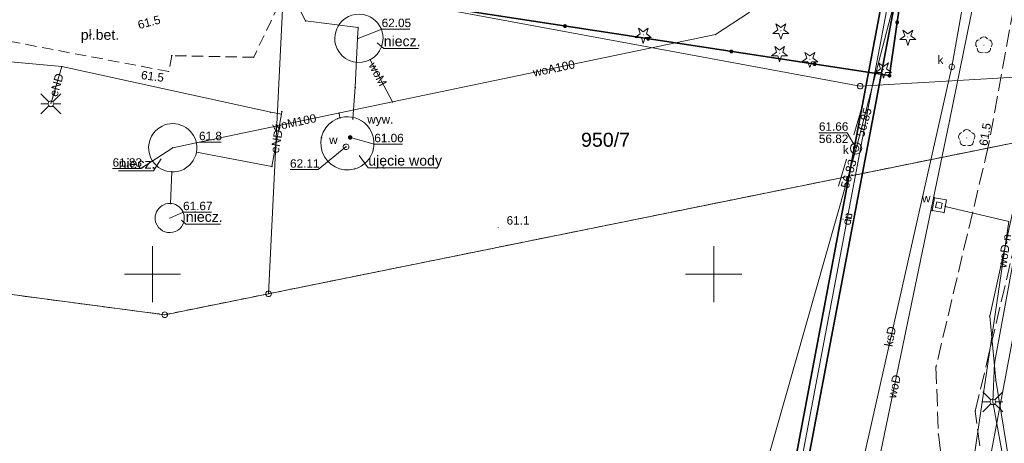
# Model space of a CAD drawing. Header units: millimetres. Extents: x 6421400 to 6424255, y 5791334 to 5793836.
# Tile 9 of 101: x 6422788 to 6422876, y 5792685 to 5792723. Entities that reach past the tile are written whole.
import ezdxf
from ezdxf.enums import TextEntityAlignment as Align

# ---------------------------------------------------------------- set-up
doc = ezdxf.new("R2010")
doc.units = ezdxf.units.MM
for name, pattern in [('PRZER1-1', [1, 0.5, -0.5]), ('PRZER2-1', [1.5, 1, -0.5]), ('PRZER3-1', [2, 1.5, -0.5])]:
    doc.linetypes.add(name, pattern=pattern)
doc.layers.get('0').update_dxf_attribs({"color": 252})
for name, color, linetype, lineweight in [('GEPPGD', 252, 'Continuous', 18), ('GESDZI', 252, 'Continuous', 18), ('GESDZI_O', 252, 'Continuous', 18), ('GESUZY', 252, 'Continuous', 18), ('GSLKOC', 252, 'Continuous', 18), ('GSLKOG', 252, 'Continuous', 25), ('GSLKOU', 252, 'Continuous', 18), ('GSPPRB', 252, 'Continuous', 18), ('GSPRDI', 252, 'Continuous', 18), ('GSPRDL', 252, 'Continuous', 18), ('GTGTXT_O', 252, 'Continuous', 18), ('GULCNP', 252, 'Continuous', 18), ('GULCNP_O', 252, 'Continuous', 18), ('GULCOI', 252, 'Continuous', 25), ('GULCOI_O', 252, 'Continuous', 25), ('GULENN', 252, 'Continuous', 18), ('GULENN_O', 252, 'Continuous', 18), ('GULKLP', 252, 'Continuous', 18), ('GULKSP', 252, 'Continuous', 18), ('GULKSP_O', 252, 'Continuous', 18), ('GULTPR', 252, 'Continuous', 18), ('GULWOP', 252, 'Continuous', 18), ('GULWOP_O', 252, 'Continuous', 18), ('GUPISL', 252, 'Continuous', 18), ('GUPKSD', 252, 'Continuous', 18), ('GUPKSD_O', 252, 'Continuous', 18), ('GUPKWZ', 252, 'Continuous', 13), ('GUPKWZ_O', 252, 'Continuous', 13), ('GUPWWZ', 252, 'Continuous', 13), ('GUPWWZ_O', 252, 'Continuous', 13), ('GUSIKP', 252, 'Continuous', 18), ('GUSKSD', 252, 'Continuous', 18), ('Ramka sekcyjna', 252, 'Continuous', 18)]:
    doc.layers.add(name, color=color, linetype=linetype, lineweight=lineweight)
for name, color, linetype in [('GSPWPN', 252, 'Continuous'), ('GSPWPN_O', 252, 'Continuous'), ('GUPESH', 252, 'Continuous'), ('GUPESH_O', 252, 'Continuous'), ('GUPKSH', 252, 'Continuous'), ('GUPKSH_O', 252, 'Continuous'), ('GUPWSH', 252, 'Continuous'), ('GUPWSH_O', 252, 'Continuous'), ('GUPWWY', 252, 'Continuous'), ('GUPWWY_O', 252, 'Continuous'), ('xref', 252, 'Continuous')]:
    doc.layers.add(name, color=color, linetype=linetype)
doc.styles.add('Arial', font='arial.ttf')

# ---------------------------------------------------------------- blocks, each defined once
blk = doc.blocks.new('GSPRDI1')
blk.add_hatch(color=0).paths.add_polyline_path([(-0.045, 0), (-0.042798, -0.013906), (-0.036406, -0.02645), (-0.02645, -0.036406), (-0.013906, -0.042798), (0, -0.045), (0.013906, -0.042798), (0.02645, -0.036406), (0.036406, -0.02645), (0.042798, -0.013906), (0.045, 0), (0.042798, 0.013906), (0.036406, 0.02645), (0.02645, 0.036406), (0.013906, 0.042798), (0, 0.045), (-0.013906, 0.042798), (-0.02645, 0.036406), (-0.036406, 0.02645), (-0.042798, 0.013906)])
at = {"color": 0}
blk.add_lwpolyline([(0.088531, -0.272471), (-0.231778, -0.713338), (-0.231778, -0.168396), (-0.750048, 0), (-0.231778, 0.168396), (-0.231778, 0.713338), (0.088531, 0.272471), (0.606801, 0.440867), (0.286493, 0), (0.606801, -0.440867)], close=True, dxfattribs=at)
blk = doc.blocks.new('GSPRDL1')
blk.add_hatch(color=0).paths.add_polyline_path([(-0.045, 0), (-0.042798, -0.013906), (-0.036406, -0.02645), (-0.02645, -0.036406), (-0.013906, -0.042798), (0, -0.045), (0.013906, -0.042798), (0.02645, -0.036406), (0.036406, -0.02645), (0.042798, -0.013906), (0.045, 0), (0.042798, 0.013906), (0.036406, 0.02645), (0.02645, 0.036406), (0.013906, 0.042798), (0, 0.045), (-0.013906, 0.042798), (-0.02645, 0.036406), (-0.036406, 0.02645), (-0.042798, 0.013906)])
at = {"color": 0}
for points in [[(-0.646351, 0.068773), (-0.677512, 0.194901), (-0.663766, 0.324092), (-0.606763, 0.440839), (-0.513345, 0.531129), (-0.394725, 0.584125), (-0.265141, 0.593465)], [(-0.134326, 0.635969), (-0.024001, 0.70458), (0.103115, 0.731429), (0.231763, 0.713292), (0.346501, 0.652348), (0.433559, 0.55591), (0.482485, 0.435555)], [(0.563333, 0.324277), (0.662679, 0.240553), (0.727494, 0.127956), (0.75, 0), (0.727494, -0.127956), (0.662679, -0.240553), (0.563333, -0.324277)], [(-0.265141, -0.593465), (-0.394725, -0.584125), (-0.513345, -0.531129), (-0.606763, -0.440839), (-0.663766, -0.324092), (-0.677512, -0.194901), (-0.646351, -0.068773)], [(0.482485, -0.435555), (0.433559, -0.55591), (0.346501, -0.652348), (0.231763, -0.713292), (0.103115, -0.731429), (-0.024001, -0.70458), (-0.134326, -0.635969)]]:
    blk.add_lwpolyline(points, dxfattribs=at)
blk = doc.blocks.new('GSLKOG2')
blk.add_hatch(color=0).paths.add_polyline_path([(0, 0.175), (-0.045293, 0.169037), (-0.0875, 0.151554), (-0.123744, 0.123744), (-0.151554, 0.0875), (-0.169037, 0.045293), (-0.175, 0), (-0.169037, -0.045293), (-0.151554, -0.0875), (-0.123744, -0.123744), (-0.0875, -0.151554), (-0.045293, -0.169037), (0, -0.175), (0.045293, -0.169037), (0.0875, -0.151554), (0.123744, -0.123744), (0.151554, -0.0875), (0.169037, -0.045293), (0.175, 0), (0.169037, 0.045293), (0.151554, 0.0875), (0.123744, 0.123744), (0.0875, 0.151554), (0.045293, 0.169037)])
blk = doc.blocks.new('GSLKOG1')
blk.add_hatch(color=0).paths.add_polyline_path([(0, 0.175), (-0.045293, 0.169037), (-0.0875, 0.151554), (-0.123744, 0.123744), (-0.151554, 0.0875), (-0.169037, 0.045293), (-0.175, 0), (-0.169037, -0.045293), (-0.151554, -0.0875), (-0.123744, -0.123744), (-0.0875, -0.151554), (-0.045293, -0.169037), (0, -0.175), (0.045293, -0.169037), (0.0875, -0.151554), (0.123744, -0.123744), (0.151554, -0.0875), (0.169037, -0.045293), (0.175, 0), (0.169037, 0.045293), (0.151554, 0.0875), (0.123744, 0.123744), (0.0875, 0.151554), (0.045293, 0.169037)])
blk = doc.blocks.new('GSPWPN1')
blk.add_hatch(color=0).paths.add_polyline_path([(0, 0.045), (-0.011647, 0.043467), (-0.0225, 0.038971), (-0.03182, 0.03182), (-0.038971, 0.0225), (-0.043467, 0.011647), (-0.045, 0), (-0.043467, -0.011647), (-0.038971, -0.0225), (-0.03182, -0.03182), (-0.0225, -0.038971), (-0.011647, -0.043467), (0, -0.045), (0.011647, -0.043467), (0.0225, -0.038971), (0.03182, -0.03182), (0.038971, -0.0225), (0.043467, -0.011647), (0.045, 0), (0.043467, 0.011647), (0.038971, 0.0225), (0.03182, 0.03182), (0.0225, 0.038971), (0.011647, 0.043467)])
blk = doc.blocks.new('GUPESH1')
blk.add_hatch(color=0).paths.add_polyline_path([(0, 0.045), (-0.011647, 0.043467), (-0.0225, 0.038971), (-0.03182, 0.03182), (-0.038971, 0.0225), (-0.043467, 0.011647), (-0.045, 0), (-0.043467, -0.011647), (-0.038971, -0.0225), (-0.03182, -0.03182), (-0.0225, -0.038971), (-0.011647, -0.043467), (0, -0.045), (0.011647, -0.043467), (0.0225, -0.038971), (0.03182, -0.03182), (0.038971, -0.0225), (0.043467, -0.011647), (0.045, 0), (0.043467, 0.011647), (0.038971, 0.0225), (0.03182, 0.03182), (0.0225, 0.038971), (0.011647, 0.043467)])
blk = doc.blocks.new('GUPWSH1')
blk.add_hatch(color=0).paths.add_polyline_path([(0, 0.045), (-0.011647, 0.043467), (-0.0225, 0.038971), (-0.03182, 0.03182), (-0.038971, 0.0225), (-0.043467, 0.011647), (-0.045, 0), (-0.043467, -0.011647), (-0.038971, -0.0225), (-0.03182, -0.03182), (-0.0225, -0.038971), (-0.011647, -0.043467), (0, -0.045), (0.011647, -0.043467), (0.0225, -0.038971), (0.03182, -0.03182), (0.038971, -0.0225), (0.043467, -0.011647), (0.045, 0), (0.043467, 0.011647), (0.038971, 0.0225), (0.03182, 0.03182), (0.0225, 0.038971), (0.011647, 0.043467)])
blk = doc.blocks.new('GUPKSH1')
blk.add_hatch(color=0).paths.add_polyline_path([(0, 0.045), (-0.011647, 0.043467), (-0.0225, 0.038971), (-0.03182, 0.03182), (-0.038971, 0.0225), (-0.043467, 0.011647), (-0.045, 0), (-0.043467, -0.011647), (-0.038971, -0.0225), (-0.03182, -0.03182), (-0.0225, -0.038971), (-0.011647, -0.043467), (0, -0.045), (0.011647, -0.043467), (0.0225, -0.038971), (0.03182, -0.03182), (0.038971, -0.0225), (0.043467, -0.011647), (0.045, 0), (0.043467, 0.011647), (0.038971, 0.0225), (0.03182, 0.03182), (0.0225, 0.038971), (0.011647, 0.043467)])
blk = doc.blocks.new('GUPWWY1')
blk.add_hatch(color=0).paths.add_polyline_path([(0, 0.2), (-0.051764, 0.193185), (-0.1, 0.173205), (-0.141421, 0.141421), (-0.173205, 0.1), (-0.193185, 0.051764), (-0.2, 0), (-0.193185, -0.051764), (-0.173205, -0.1), (-0.141421, -0.141421), (-0.1, -0.173205), (-0.051764, -0.193185), (0, -0.2), (0.051764, -0.193185), (0.1, -0.173205), (0.141421, -0.141421), (0.173205, -0.1), (0.193185, -0.051764), (0.2, 0), (0.193185, 0.051764), (0.173205, 0.1), (0.141421, 0.141421), (0.1, 0.173205), (0.051764, 0.193185)])
blk = doc.blocks.new('GUPKSD1_1')
at = {"color": 0}
blk.add_lwpolyline([(0.25, 0), (0.241481, -0.064705), (0.216506, -0.125), (0.176777, -0.176777), (0.125, -0.216506), (0.064705, -0.241481), (0, -0.25), (-0.064705, -0.241481), (-0.125, -0.216506), (-0.176777, -0.176777), (-0.216506, -0.125), (-0.241481, -0.064705), (-0.25, 0), (-0.241481, 0.064705), (-0.216506, 0.125), (-0.176777, 0.176777), (-0.125, 0.216506), (-0.064705, 0.241481), (0, 0.25), (0.064705, 0.241481), (0.125, 0.216506), (0.176777, 0.176777), (0.216506, 0.125), (0.241481, 0.064705)], close=True, dxfattribs=at)
blk = doc.blocks.new('GUPISL1_2')
at = {"color": 0}
for points in [[(-0.176777, 0.176777), (-0.883883, 0.883883)], [(0, 0.25), (0, 0.9)], [(0.176777, 0.176777), (0.883883, 0.883883)], [(-0.176777, -0.176777), (-0.883883, -0.883883)], [(0, -0.25), (0, -0.9)], [(0.176777, -0.176777), (0.883883, -0.883883)]]:
    blk.add_lwpolyline(points, dxfattribs=at)
blk.add_lwpolyline([(0.25, 0), (0.241481, -0.064705), (0.216506, -0.125), (0.176777, -0.176777), (0.125, -0.216506), (0.064705, -0.241481), (0, -0.25), (-0.064705, -0.241481), (-0.125, -0.216506), (-0.176777, -0.176777), (-0.216506, -0.125), (-0.241481, -0.064705), (-0.25, 0), (-0.241481, 0.064705), (-0.216506, 0.125), (-0.176777, 0.176777), (-0.125, 0.216506), (-0.064705, 0.241481), (0, 0.25), (0.064705, 0.241481), (0.125, 0.216506), (0.176777, 0.176777), (0.216506, 0.125), (0.241481, 0.064705)], close=True, dxfattribs=at)
blk = doc.blocks.new('GUPWWZ1_2')
at = {"color": 0}
blk.add_lwpolyline([(-0.25, 0.25), (-0.25, -0.25), (0.25, -0.25), (0.25, 0.25)], close=True, dxfattribs=at)
blk = doc.blocks.new('GUPWWZ1_1')
at = {"color": 0}
blk.add_lwpolyline([(0.25, 0), (0.241481, -0.064705), (0.216506, -0.125), (0.176777, -0.176777), (0.125, -0.216506), (0.064705, -0.241481), (0, -0.25), (-0.064705, -0.241481), (-0.125, -0.216506), (-0.176777, -0.176777), (-0.216506, -0.125), (-0.241481, -0.064705), (-0.25, 0), (-0.241481, 0.064705), (-0.216506, 0.125), (-0.176777, 0.176777), (-0.125, 0.216506), (-0.064705, 0.241481), (0, 0.25), (0.064705, 0.241481), (0.125, 0.216506), (0.176777, 0.176777), (0.216506, 0.125), (0.241481, 0.064705)], close=True, dxfattribs=at)
blk = doc.blocks.new('GUPKWZ1_1')
at = {"color": 0}
blk.add_lwpolyline([(0.25, 0), (0.241481, -0.064705), (0.216506, -0.125), (0.176777, -0.176777), (0.125, -0.216506), (0.064705, -0.241481), (0, -0.25), (-0.064705, -0.241481), (-0.125, -0.216506), (-0.176777, -0.176777), (-0.216506, -0.125), (-0.241481, -0.064705), (-0.25, 0), (-0.241481, 0.064705), (-0.216506, 0.125), (-0.176777, 0.176777), (-0.125, 0.216506), (-0.064705, 0.241481), (0, 0.25), (0.064705, 0.241481), (0.125, 0.216506), (0.176777, 0.176777), (0.216506, 0.125), (0.241481, 0.064705)], close=True, dxfattribs=at)
blk = doc.blocks.new('GSPPRB0')
at = {"color": 0, "lineweight": 18}
blk.add_lwpolyline([(-0.007955, 0.0225), (0.007955, 0.0225), (0.0225, 0.007955), (0.0225, -0.007955), (0.007955, -0.0225), (-0.007955, -0.0225), (-0.0225, -0.007955), (-0.0225, 0.007955)], close=True, dxfattribs=at)
blk = doc.blocks.new('GEPPGD1_1')
at = {"color": 0}
blk.add_lwpolyline([(0.25, 0), (0.237764, -0.077254), (0.202254, -0.146946), (0.146946, -0.202254), (0.077254, -0.237764), (0, -0.25), (-0.077254, -0.237764), (-0.146946, -0.202254), (-0.202254, -0.146946), (-0.237764, -0.077254), (-0.25, 0), (-0.237764, 0.077254), (-0.202254, 0.146946), (-0.146946, 0.202254), (-0.077254, 0.237764), (0, 0.25), (0.077254, 0.237764), (0.146946, 0.202254), (0.202254, 0.146946), (0.237764, 0.077254)], close=True, dxfattribs=at)
blk = doc.blocks.new('G$CC51CC4AD')
at = {"layer": 'GESDZI', "linetype": 'Continuous', "lineweight": 18, "elevation": 10.3}
for points in [[(6422795.341, 5792905.438), (6422908.081, 5792885.793), (6422911.194, 5792830.604), (6422917.26, 5792719.89), (6422863.06, 5792716.73), (6422822.73, 5792724.17), (6422811.63, 5792724.79), (6422810.34, 5792698.25), (6422801.082, 5792696.382), (6422784.98, 5792698.5), (6422786.28, 5792726.3), (6422688.8, 5792730.98), (6422628.77, 5792742.38), (6422626.228, 5792743.45), (6422630.461, 5792804.26), (6422635.086, 5792870.721), (6422635.545, 5792889.65), (6422641.575, 5792889.501), (6422641.844, 5792899.611), (6422635.964, 5792905.63), (6422636.303, 5792918.88), (6422638.343, 5792930.71), (6422642.952, 5792933.93)], [(6422917.26, 5792719.89), (6422810.34, 5792698.25), (6422811.63, 5792724.79), (6422822.73, 5792724.17), (6422863.06, 5792716.73)]]:
    blk.add_lwpolyline(points, close=True, dxfattribs=at)
blk.add_lwpolyline([(6422626.228, 5792743.45), (6422624.574, 5792719.673), (6422784.98, 5792698.5), (6422801.082, 5792696.382), (6422810.34, 5792698.25), (6422917.26, 5792719.89)], dxfattribs=at)
at = {"layer": 'GESUZY', "linetype": 'PRZER1-1', "lineweight": 18, "elevation": 10.18}
blk.add_lwpolyline([(6422750.482, 5792703.054), (6422711.322, 5792708.222), (6422624.574, 5792719.673), (6422626.228, 5792743.45), (6422630.461, 5792804.26), (6422635.086, 5792870.721), (6422635.545, 5792889.65), (6422641.575, 5792889.501), (6422641.844, 5792899.611), (6422635.964, 5792905.63), (6422636.303, 5792918.88), (6422638.343, 5792930.71), (6422642.952, 5792933.93), (6422691.625, 5792924.83), (6422795.341, 5792905.438), (6422908.081, 5792885.793), (6422911.194, 5792830.604), (6422917.26, 5792719.89), (6422810.34, 5792698.25), (6422801.082, 5792696.382)], close=True, dxfattribs=at)
blk.add_lwpolyline([(6422626.228, 5792743.45), (6422624.574, 5792719.673), (6422711.322, 5792708.222), (6422712.413, 5792705.057), (6422618.115, 5792689.053), (6422621.817, 5792655.984), (6422637.857, 5792648.325), (6422721.265, 5792663.539), (6422727.376, 5792636.51), (6422763.905, 5792644.301), (6422750.482, 5792703.054), (6422801.082, 5792696.382), (6422810.34, 5792698.25), (6422917.26, 5792719.89)], dxfattribs=at)
at = {"layer": 'GSLKOC', "linetype": 'PRZER2-1', "lineweight": 18, "elevation": 10.18}
blk.add_lwpolyline([(6422817.56, 5792764.08), (6422814.96, 5792762.48), (6422813.76, 5792755.3), (6422813.37, 5792745.41), (6422812.66, 5792731.54), (6422811.23, 5792723.95), (6422809.01, 5792719.3), (6422801.72, 5792719.45), (6422801.45, 5792718.03), (6422780.58, 5792722), (6422779.96, 5792730.27), (6422778.98, 5792743.41), (6422777.92, 5792759.3), (6422778.16, 5792768.49), (6422778.91, 5792775.63)], dxfattribs=at)
at = {"layer": 'GSLKOG', "linetype": 'Continuous', "lineweight": 35, "elevation": 10.18}
for points in [[(6422865.67, 5792717.67), (6422822.66, 5792724.23), (6422830.52, 5792764.24), (6422845.2, 5792761.67)], [(6422849.27, 5792760.88), (6422871.3, 5792756.85), (6422865.67, 5792717.67)]]:
    blk.add_lwpolyline(points, dxfattribs=at)
at = {"layer": 'GSLKOU', "linetype": 'PRZER3-1', "lineweight": 18, "elevation": 10.18}
for points in [[(6422881.41, 5792751.16), (6422879.26, 5792737.47), (6422874.47, 5792711.37)], [(6422879.98, 5792630.814), (6422878.515, 5792644.638), (6422876.01, 5792666.863), (6422873.316, 5792687.811), (6422878.85, 5792711.14)]]:
    blk.add_lwpolyline(points, dxfattribs=at)
blk.add_lwpolyline([(6422874.47, 5792711.37), (6422869.805, 5792691.744), (6422870.023, 5792685.752), (6422872.093, 5792668.212), (6422875.096, 5792644.45, -0.4255), (6422871.392, 5792635.226)], format="xyb", dxfattribs=at)
at = {"layer": 'GTGTXT_O', "linetype": 'Continuous', "lineweight": 13, "elevation": 10.8, "flags": 128}
for points in [[(6422820.025, 5792720.574), (6422820.599, 5792720.08), (6422823.699, 5792720.08)], [(6422818.408, 5792710.573), (6422819.223, 5792709.454), (6422825.423, 5792709.454)], [(6422800.779, 5792710.271), (6422800.074, 5792709.185), (6422796.974, 5792709.185)], [(6422802.569, 5792704.795), (6422802.966, 5792704.446), (6422806.066, 5792704.446)]]:
    blk.add_lwpolyline(points, dxfattribs=at)
at = {"layer": 'GULCNP', "linetype": 'Continuous', "lineweight": 18, "elevation": 10.18}
blk.add_lwpolyline([(6422853.106, 5792644.778), (6422851.952, 5792644.795), (6422852.045, 5792652.798), (6422871.77, 5792757.03)], dxfattribs=at)
at = {"layer": 'GULCOI', "linetype": 'Continuous', "lineweight": 35, "elevation": 10.18}
blk.add_lwpolyline([(6422853.115, 5792645.328), (6422852.512, 5792645.339), (6422852.594, 5792652.745), (6422872.343, 5792756.943), (6422871.197, 5792757.116), (6422851.496, 5792652.851), (6422851.4, 5792644.259), (6422853.096, 5792644.229)], close=True, dxfattribs=at)
at = {"layer": 'GULENN', "linetype": 'Continuous', "lineweight": 18, "elevation": 10.18}
for points in [[(6422887.739, 5792761.288), (6422886.12, 5792753.25), (6422885.05, 5792748.15), (6422879.58, 5792718.83), (6422874.599, 5792696.252), (6422875.13, 5792690.55), (6422880.399, 5792658.402), (6422879, 5792652.16), (6422880.138, 5792641.81), (6422880.045, 5792637.383), (6422875.766, 5792631.808), (6422874.05, 5792629.508), (6422870.758, 5792629.729), (6422860.453, 5792629.774), (6422852.751, 5792629.807), (6422852.061, 5792629.81), (6422852.322, 5792641.239), (6422853.021, 5792641.223)], [(6422885.275, 5792747.714), (6422875.034, 5792692.087), (6422874.877, 5792688.624), (6422880.399, 5792658.402), (6422882.083, 5792648.397), (6422881.769, 5792644.462), (6422879.826, 5792637.851), (6422874.05, 5792629.508), (6422852.662, 5792629.473)], [(6422811.479, 5792714.232), (6422810.531, 5792714.403), (6422791.917, 5792718.47), (6422777.542, 5792719.773), (6422778.057, 5792744.167)], [(6422817.84, 5792713.81), (6422818.06, 5792716.63), (6422818.27, 5792720.97), (6422818.31, 5792721.95), (6422813.64, 5792722.55), (6422813.14, 5792723.47), (6422813.89, 5792727.19), (6422816.35, 5792738.38)], [(6422791.917, 5792718.47), (6422790.94, 5792715.15)], [(6422811.479, 5792714.232), (6422810.639, 5792709.58), (6422803.908, 5792710.85)], [(6422811.52, 5792714.46), (6422811.479, 5792714.232)]]:
    blk.add_lwpolyline(points, dxfattribs=at)
at = {"layer": 'GULKLP', "linetype": 'Continuous', "lineweight": 18, "elevation": 10.18}
blk.add_lwpolyline([(6422862.69, 5792711.19), (6422875.38, 5792759.83)], dxfattribs=at)
at = {"layer": 'GULKSP', "linetype": 'Continuous', "lineweight": 18, "elevation": 10.18}
for points in [[(6422878.52, 5792759.63), (6422871.228, 5792718.455), (6422862.362, 5792679.199), (6422859.862, 5792668.627), (6422850.966, 5792657.329), (6422848.791, 5792653.108), (6422847.826, 5792650.983), (6422847.354, 5792650.694)], [(6422862.69, 5792711.19), (6422846.53, 5792654.42), (6422846.09, 5792652.04), (6422846.012, 5792651.616)]]:
    blk.add_lwpolyline(points, dxfattribs=at)
at = {"layer": 'GULTPR', "linetype": 'Continuous', "lineweight": 18, "elevation": 10.18}
blk.add_lwpolyline([(6422853.444, 5792652.765), (6422853.54, 5792656.814), (6422861.345, 5792666.533), (6422867.62, 5792681.528), (6422874.454, 5792682.674), (6422877.381, 5792698.098), (6422879.885, 5792710.753), (6422883.278, 5792722.73), (6422887.419, 5792752.982)], dxfattribs=at)
at = {"layer": 'GULWOP', "linetype": 'Continuous', "lineweight": 18, "elevation": 10.18}
for points in [[(6422850.235, 5792613.625), (6422850.235, 5792614.125), (6422851.074, 5792633.249), (6422851.019, 5792642.206), (6422852.111, 5792655.04), (6422853.171, 5792666.35), (6422861.172, 5792666.35), (6422871.024, 5792713.649), (6422878.461, 5792750.201), (6422880.548, 5792760.633), (6422881.14, 5792763.72), (6422882.16, 5792764.37), (6422888.275, 5792763.455), (6422888.671, 5792765.494), (6422890.918, 5792765.148)], [(6422821.376, 5792715.325), (6422850.149, 5792721.316), (6422853.155, 5792723.302), (6422855.065, 5792726.606), (6422857.259, 5792740.753)], [(6422819.392, 5792719.087), (6422821.376, 5792715.325)], [(6422803.9, 5792711.687), (6422821.376, 5792715.325)], [(6422816.615, 5792714.334), (6422816.701, 5792713.916)], [(6422801.585, 5792706.289), (6422801.704, 5792709.1)], [(6422872.985, 5792682.159), (6422876.311, 5792704.696), (6422870.628, 5792706.018)]]:
    blk.add_lwpolyline(points, dxfattribs=at)
at = {"layer": 'GUPESH_O', "linetype": 'Continuous', "lineweight": 13, "elevation": 10.8, "flags": 128}
blk.add_lwpolyline([(6422801.795, 5792711.249), (6422804.141, 5792711.75), (6422806.101, 5792711.75)], dxfattribs=at)
at = {"layer": 'GUPKSH_O', "linetype": 'Continuous', "lineweight": 13, "elevation": 10.8, "flags": 128}
for points in [[(6422862.499, 5792712.403), (6422863.192, 5792714.825)], [(6422862.692, 5792711.201), (6422861.899, 5792712.59), (6422859.379, 5792712.59)], [(6422861.134, 5792707.818), (6422861.839, 5792710.237)]]:
    blk.add_lwpolyline(points, dxfattribs=at)
at = {"layer": 'GUPWSH_O', "linetype": 'Continuous', "lineweight": 13, "elevation": 10.8, "flags": 128}
for points in [[(6422818.389, 5792720.99), (6422820.416, 5792721.816), (6422822.936, 5792721.816)], [(6422817.638, 5792712.165), (6422819.759, 5792711.569), (6422822.279, 5792711.569)], [(6422801.795, 5792711.249), (6422798.958, 5792709.388), (6422796.438, 5792709.388)], [(6422817.237, 5792711.333), (6422814.771, 5792709.299), (6422812.251, 5792709.299)], [(6422801.53, 5792704.99), (6422802.72, 5792705.521), (6422805.24, 5792705.521)]]:
    blk.add_lwpolyline(points, dxfattribs=at)
at = {"layer": 'GUSIKP', "linetype": 'Continuous', "lineweight": 18, "elevation": 10.22}
for points in [[(6422816.311, 5792720.438, -0.271564), (6422816.892, 5792722.533, -0.325219), (6422819.397, 5792722.889, -0.275588), (6422820.538, 5792721.005, -0.881119)], [(6422799.659, 5792711.004, -0.316561), (6422800.844, 5792713.177, -0.496453), (6422803.908, 5792711.646, -0.25148), (6422803.294, 5792709.707, -0.622832)], [(6422816.48, 5792713.84, -0.601214), (6422819.68, 5792711.14, -0.277477), (6422818.01, 5792709.36, -0.946743)], [(6422800.244, 5792704.799, -0.300587), (6422800.85, 5792706.098, -0.281525), (6422802.207, 5792706.1, -0.286353), (6422802.825, 5792704.871, -0.886825)]]:
    blk.add_lwpolyline(points, format="xyb", close=True, dxfattribs=at)
blk.add_lwpolyline([(6422869.674, 5792706.796), (6422870.734, 5792706.603), (6422870.529, 5792705.472), (6422869.469, 5792705.665)], close=True, dxfattribs=at)
at = {"layer": 'GUSKSD', "linetype": 'Continuous', "lineweight": 18, "elevation": 10.23}
blk.add_lwpolyline([(6422862.69, 5792710.69, -1), (6422862.69, 5792711.69, -1)], format="xyb", close=True, dxfattribs=at)
at = {"layer": 'Ramka sekcyjna', "linetype": 'Continuous', "lineweight": 18, "elevation": 100, "flags": 128}
for points in [[(6422800, 5792697.5), (6422800, 5792702.5)], [(6422800, 5792697.5), (6422800, 5792702.5)], [(6422850, 5792697.5), (6422850, 5792702.5)], [(6422800, 5792700), (6422797.5, 5792700)], [(6422800, 5792700), (6422802.5, 5792700)], [(6422852.5, 5792700), (6422847.5, 5792700)]]:
    blk.add_lwpolyline(points, dxfattribs=at)
at = {"layer": 'GEPPGD', "linetype": 'Continuous', "lineweight": 18, "rotation": 90}
for p in [(6422863.06, 5792716.73, 10.32), (6422810.34, 5792698.25, 10.32), (6422801.082, 5792696.382, 10.32)]:
    blk.add_blockref('GEPPGD1_1', p, dxfattribs=at)
at = {"layer": 'GSLKOG', "linetype": 'Continuous', "lineweight": 25}
for name, p, rotation in [('GSLKOG2', (6422836.751, 5792722.081, 10.18), 171.3279292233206), ('GSLKOG2', (6422836.751, 5792722.081, 10.18), 171.3279292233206), ('GSLKOG2', (6422866.351, 5792722.413, 10.18), 261.8228147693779), ('GSLKOG2', (6422866.351, 5792722.413, 10.18), 261.8228147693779), ('GSLKOG2', (6422844.165, 5792720.95, 10.18), 171.3279292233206), ('GSLKOG2', (6422844.165, 5792720.95, 10.18), 171.3279292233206), ('GSLKOG2', (6422851.579, 5792719.819, 10.18), 171.3279292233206), ('GSLKOG2', (6422851.579, 5792719.819, 10.18), 171.3279292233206), ('GSLKOG2', (6422858.994, 5792718.688, 10.18), 171.3279292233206), ('GSLKOG2', (6422858.994, 5792718.688, 10.18), 171.3279292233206), ('GSLKOG1', (6422865.67, 5792717.67, 10.18), 171.3279292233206), ('GSLKOG1', (6422865.67, 5792717.67, 10.18), 261.8228147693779)]:
    blk.add_blockref(name, p, dxfattribs=dict(at, rotation=rotation))
at = {"layer": 'GSPPRB', "linetype": 'Continuous', "lineweight": 18, "rotation": 90}
for p in [(6422813.64, 5792722.55, 10.28), (6422818.31, 5792721.95, 10.28), (6422850.149, 5792721.316, 10.28), (6422818.27, 5792720.97, 10.28), (6422801.72, 5792719.45, 10.28), (6422791.917, 5792718.47, 10.28), (6422809.01, 5792719.3, 10.28), (6422819.392, 5792719.087, 10.28), (6422865.67, 5792717.67, 10.28), (6422818.06, 5792716.63, 10.28), (6422821.376, 5792715.325, 10.28), (6422810.531, 5792714.403, 10.28), (6422811.479, 5792714.232, 10.28), (6422811.52, 5792714.46, 10.28), (6422816.615, 5792714.334, 10.28), (6422816.48, 5792713.84, 10.28), (6422816.701, 5792713.916, 10.28), (6422817.84, 5792713.81, 10.28), (6422871.024, 5792713.649, 10.28), (6422803.9, 5792711.687, 10.28), (6422815.05, 5792712.14, 10.28), (6422801.795, 5792711.249, 10.28), (6422817.24, 5792711.33, 10.28), (6422819.68, 5792711.14, 10.28), (6422801.704, 5792709.1, 10.28), (6422810.639, 5792709.58, 10.28), (6422818.01, 5792709.36, 10.28), (6422801.585, 5792706.289, 10.28), (6422869.674, 5792706.796, 10.28), (6422870.734, 5792706.603, 10.28), (6422869.469, 5792705.665, 10.28), (6422870.529, 5792705.472, 10.28), (6422870.628, 5792706.018, 10.28), (6422874.599, 5792696.252, 10.28), (6422869.805, 5792691.744, 10.28), (6422875.034, 5792692.087, 10.28), (6422875.13, 5792690.55, 10.28), (6422873.316, 5792687.811, 10.28), (6422870.023, 5792685.752, 10.28)]:
    blk.add_blockref('GSPPRB0', p, dxfattribs=at)
at = {"layer": 'GSPRDI', "linetype": 'Continuous', "lineweight": 18, "rotation": 90}
for p in [(6422855.98, 5792721.66, 10.12), (6422843.73, 5792721.29, 10.12), (6422867.31, 5792721.11, 10.12), (6422855.88, 5792719.66, 10.12), (6422858.57, 5792719.13, 10.12), (6422865.14, 5792718.19, 10.12)]:
    blk.add_blockref('GSPRDI1', p, dxfattribs=at)
at = {"layer": 'GSPRDL', "linetype": 'Continuous', "lineweight": 18, "rotation": 90}
for p in [(6422874.08, 5792720.38, 10.12), (6422872.55, 5792712.12, 10.12)]:
    blk.add_blockref('GSPRDL1', p, dxfattribs=at)
at = {"layer": 'GSPWPN', "linetype": 'Continuous', "lineweight": 5, "rotation": 90}
for p in [(6422801.45, 5792718.03, 10.2), (6422874.47, 5792711.37, 10.2), (6422830.799, 5792704.159, 10.2)]:
    blk.add_blockref('GSPWPN1', p, dxfattribs=at)
at = {"layer": 'GUPESH', "linetype": 'Continuous', "lineweight": 5, "rotation": 90}
for p in [(6422801.795, 5792711.249, 10.24), (6422875.131, 5792690.553, 10.24)]:
    blk.add_blockref('GUPESH1', p, dxfattribs=at)
at = {"layer": 'GUPISL', "linetype": 'Continuous', "lineweight": 18, "rotation": 90}
for p in [(6422790.94, 5792715.15, 10.24), (6422874.877, 5792688.624, 10.24)]:
    blk.add_blockref('GUPISL1_2', p, dxfattribs=at)
at = {"layer": 'GUPKSD', "linetype": 'Continuous', "lineweight": 18, "rotation": 90}
blk.add_blockref('GUPKSD1_1', (6422871.228, 5792718.455, 10.24), dxfattribs=at)
at = {"layer": 'GUPKSH', "linetype": 'Continuous', "lineweight": 5, "rotation": 90}
for p in [(6422862.816, 5792711.674, 10.24), (6422862.553, 5792710.709, 10.24), (6422862.69, 5792711.19, 10.24)]:
    blk.add_blockref('GUPKSH1', p, dxfattribs=at)
at = {"layer": 'GUPKWZ', "linetype": 'Continuous', "lineweight": 13, "rotation": 90}
blk.add_blockref('GUPKWZ1_1', (6422862.69, 5792711.19, 10.25), dxfattribs=at)
at = {"layer": 'GUPWSH', "linetype": 'Continuous', "lineweight": 5, "rotation": 90}
for p in [(6422818.389, 5792720.99, 10.24), (6422817.61, 5792712.17, 10.24), (6422801.795, 5792711.249, 10.24), (6422817.24, 5792711.33, 10.24), (6422801.53, 5792704.99, 10.24)]:
    blk.add_blockref('GUPWSH1', p, dxfattribs=at)
at = {"layer": 'GUPWWY', "linetype": 'Continuous', "lineweight": 5, "rotation": 90}
blk.add_blockref('GUPWWY1', (6422817.61, 5792712.17, 10.24), dxfattribs=at)
at = {"layer": 'GUPWWZ', "linetype": 'Continuous', "lineweight": 13}
for name, p, rotation in [('GUPWWZ1_1', (6422817.24, 5792711.33, 10.25), 90), ('GUPWWZ1_2', (6422870.075, 5792706.127, 10.25), 78.55654397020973)]:
    blk.add_blockref(name, p, dxfattribs=dict(at, rotation=rotation))
at = {"layer": 'GESDZI_O', "linetype": 'Continuous', "lineweight": 0, "style": 'Arial'}
blk.add_text('950/7', height=1.25, rotation=360, dxfattribs=at).set_placement((6422840.364, 5792711.337, 10.8), align=Align.CENTER)
at = {"layer": 'GSPWPN_O', "linetype": 'Continuous', "lineweight": 0, "style": 'Arial'}
for s, rotation, p in [('61.5', 14.60963, (6422798.796, 5792721.808, 10.8)), ('61.5', 79.9857, (6422874.379, 5792711.374, 10.8)), ('61.1', 360, (6422831.549, 5792704.409, 10.8))]:
    blk.add_text(s, height=0.75, rotation=rotation, dxfattribs=at).set_placement(p)
blk.add_text('61.5', height=0.75, rotation=352.50335, dxfattribs=at).set_placement((6422800.962, 5792717.106, 10.8), align=Align.RIGHT)
at = {"layer": 'GTGTXT_O', "linetype": 'Continuous', "lineweight": 0, "style": 'Arial'}
for s, p in [('pł.bet.', (6422793.602, 5792720.858, 10.8)), ('niecz.', (6422820.599, 5792720.287, 10.8)), ('ujęcie wody', (6422819.223, 5792709.661, 10.8)), ('niecz.', (6422796.974, 5792709.392, 10.8)), ('niecz.', (6422802.966, 5792704.653, 10.8))]:
    blk.add_text(s, height=0.9, rotation=360, dxfattribs=at).set_placement(p)
at = {"layer": 'GULCNP_O', "linetype": 'Continuous', "lineweight": 0, "style": 'Arial'}
blk.add_text('cn', height=0.75, rotation=79.28412, dxfattribs=at).set_placement((6422862.276, 5792704.844, 10.8), align=Align.CENTER)
at = {"layer": 'GULCOI_O', "linetype": 'Continuous', "lineweight": 0, "style": 'Arial'}
blk.add_text('ic', height=0.75, rotation=79.28411, dxfattribs=at).set_placement((6422862.308, 5792705.017, 10.8), align=Align.CENTER)
at = {"layer": 'GULENN_O', "linetype": 'Continuous', "lineweight": 0, "style": 'Arial'}
for rotation, p in [(73.59215, (6422791.798, 5792716.735, 10.8)), (79.76609, (6422811.413, 5792711.755, 10.8))]:
    blk.add_text('eND', height=0.75, rotation=rotation, dxfattribs=at).set_placement(p, align=Align.CENTER)
at = {"layer": 'GULKSP_O', "linetype": 'Continuous', "lineweight": 0, "style": 'Arial'}
blk.add_text('ksD', height=0.75, rotation=79.32608, dxfattribs=at).set_placement((6422866.09, 5792694.381, 10.8), align=Align.CENTER)
at = {"layer": 'GULWOP_O', "linetype": 'Continuous', "lineweight": 0, "style": 'Arial'}
for s, rotation, p in [('woM', 297.80598, (6422819.74, 5792717.623, 10.8)), ('woA100', 11.76119, (6422835.839, 5792717.954, 10.8)), ('woM100', 11.76123, (6422812.714, 5792713.139, 10.8)), ('woD-n', 81.60619, (6422876.293, 5792702.006, 10.8)), ('woD', 77.18024, (6422866.463, 5792689.916, 10.8))]:
    blk.add_text(s, height=0.75, rotation=rotation, dxfattribs=at).set_placement(p, align=Align.CENTER)
at = {"layer": 'GUPESH_O', "linetype": 'Continuous', "lineweight": 0, "style": 'Arial'}
blk.add_text('61.8', height=0.75, rotation=360, dxfattribs=at).set_placement((6422804.141, 5792711.923, 10.8))
at = {"layer": 'GUPKSD_O', "linetype": 'Continuous', "lineweight": 0, "style": 'Arial'}
blk.add_text('k', height=0.75, rotation=360, dxfattribs=at).set_placement((6422870.478, 5792718.705, 10.8), align=Align.RIGHT)
at = {"layer": 'GUPKSH_O', "linetype": 'Continuous', "lineweight": 0, "style": 'Arial'}
for s, rotation, p in [('56.85', 74.01969, (6422863.386, 5792712.149, 10.8)), ('61.66', 360, (6422859.379, 5792712.762, 10.8)), ('56.82', 360, (6422859.379, 5792711.667, 10.8)), ('56.83', 73.74776, (6422862.019, 5792707.559, 10.8))]:
    blk.add_text(s, height=0.75, rotation=rotation, dxfattribs=at).set_placement(p)
at = {"layer": 'GUPKWZ_O', "linetype": 'Continuous', "lineweight": 0, "style": 'Arial'}
blk.add_text('k', height=0.75, rotation=360, dxfattribs=at).set_placement((6422862.043, 5792710.691, 10.8), align=Align.RIGHT)
at = {"layer": 'GUPWSH_O', "linetype": 'Continuous', "lineweight": 0, "style": 'Arial'}
for s, p in [('62.05', (6422820.416, 5792721.988, 10.8)), ('61.06', (6422819.759, 5792711.742, 10.8)), ('61.83', (6422796.438, 5792709.561, 10.8)), ('62.11', (6422812.251, 5792709.471, 10.8)), ('61.67', (6422802.72, 5792705.693, 10.8))]:
    blk.add_text(s, height=0.75, rotation=360, dxfattribs=at).set_placement(p)
at = {"layer": 'GUPWWY_O', "linetype": 'Continuous', "lineweight": 0, "style": 'Arial'}
blk.add_text('wyw.', height=0.75, rotation=360, dxfattribs=at).set_placement((6422821.457, 5792713.403, 10.8), align=Align.RIGHT)
at = {"layer": 'GUPWWZ_O', "linetype": 'Continuous', "lineweight": 0, "style": 'Arial'}
for p in [(6422816.49, 5792711.58, 10.8), (6422869.325, 5792706.377, 10.8)]:
    blk.add_text('w', height=0.75, rotation=360, dxfattribs=at).set_placement(p, align=Align.RIGHT)

msp = doc.modelspace()

# ---------------------------------------------------------------- block references
at = {"layer": 'xref'}
msp.add_blockref('G$CC51CC4AD', (0, 0), dxfattribs=at)

doc.saveas('drawing.dxf')
